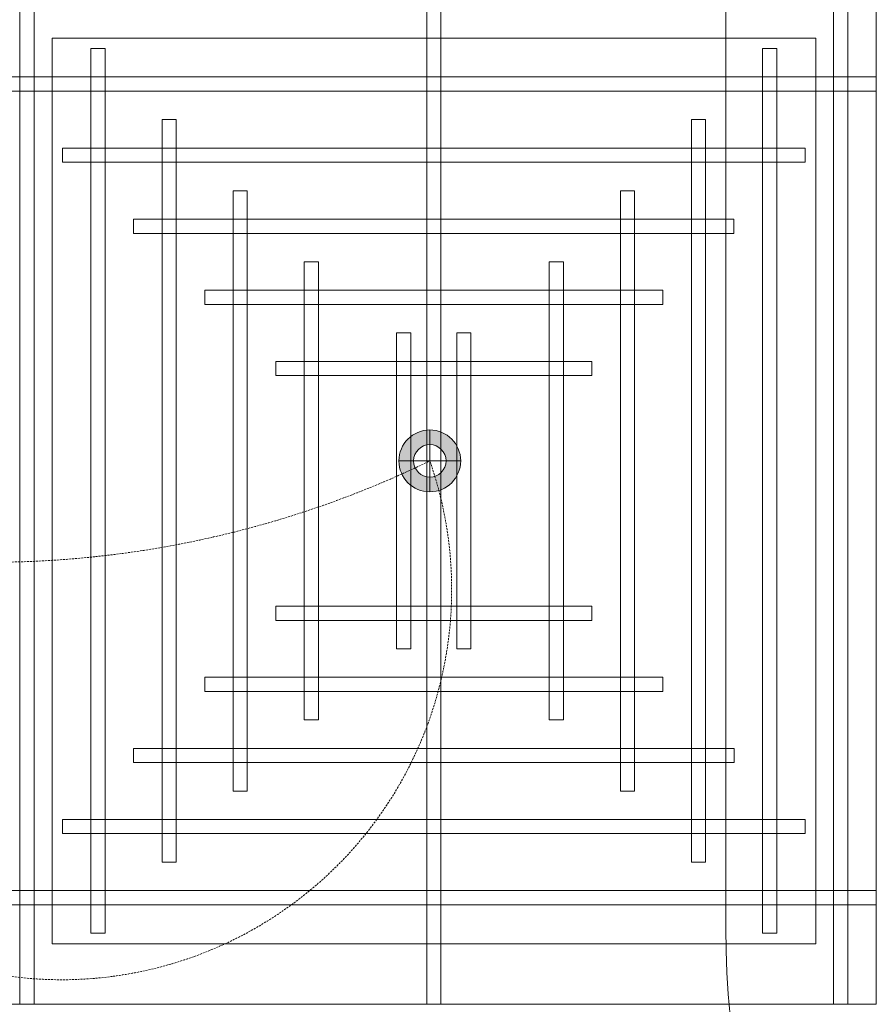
# Model space of a CAD drawing. Header units: millimetres. Extents: x -750 to 72845, y -24282 to 18874.
# Tile 21 of 154: x 4456 to 5532, y 7217 to 8455. Entities that reach past the tile are written whole.
import ezdxf
from ezdxf.enums import TextEntityAlignment as Align

# ---------------------------------------------------------------- set-up
doc = ezdxf.new("R2010")
doc.units = ezdxf.units.MM
doc.header["$MEASUREMENT"] = 0
doc.linetypes.add('DASHED', pattern=[19.05, 12.7, -6.35])
doc.linetypes.add('HIDDENX2', pattern=[0.75, 0.5, -0.25])
doc.layers.get('0').update_dxf_attribs({"lineweight": 5})
for name, color, linetype, lineweight in [('E Celing Lighting', 5, 'DASHED', 5), ('IRISH HOUSE_FF46_HYD AIRPORT_HVAC DUCTING LAYOUT 3$0$Ceiling', 14, 'Continuous', 9), ('IRISH HOUSE_FF46_HYD AIRPORT_HVAC DUCTING LAYOUT 3$0$Grey', 8, 'Continuous', 9), ('Lighting (Ceiling)', 160, 'Continuous', 15), ('M-MEP-ELLG-CABLE', 146, 'HIDDENX2', 20), ('M-MEP-ELPR-EQUIP', 6, 'Continuous', 20)]:
    doc.layers.add(name, color=color, linetype=linetype, lineweight=lineweight)
doc.layers.add('IRISH HOUSE_FF46_HYD AIRPORT_HVAC DUCTING LAYOUT 3$0$RCP LAYOUT', color=8, linetype='Continuous')
doc.styles.get("Standard").update_dxf_attribs({"font": 'romans.shx'})

# ---------------------------------------------------------------- blocks, each defined once
blk = doc.blocks.new('cl')
at = {"layer": 'Lighting (Ceiling)'}
h = blk.add_hatch(color=0, dxfattribs=at)
h.dxf.hatch_style = 1
h.paths.add_polyline_path([(1.533, 0.03, 1), (-1.533, 0.03, 1)])
h.paths.add_polyline_path([(-0.806, 0.03, -1), (0.806, 0.03, -1)], flags=16)
at = {"layer": 'Lighting (Ceiling)', "color": 0}
for p, q in [((0, 1.562), (0, -1.503)), ((-1.533, 0.03), (1.533, 0.03))]:
    blk.add_line(p, q, dxfattribs=at)
for radius in [1.533, 0.806]:
    blk.add_circle((0, 0.03), radius, dxfattribs=at)
at = {"color": 0}
blk.add_attdef('NAME', text='', height=5, dxfattribs=at).set_placement((0.838, 2.713), align=Align.MIDDLE_CENTER)
blk = doc.blocks.new('IRISH HOUSE_FF46_HYD AIRPORT_HVAC DUCTING LAYOUT 3$0$IRISH HOUSE-RCP LAYOUT')
at = {"color": 8, "lineweight": 0, "ltscale": 0.25}
for p, q in [((5185.4, -663.6), (5185.4, -1954.5)), ((4149.3, -1878.3), (4149.3, -739.8)), ((4149.3, -739.8), (5109.2, -739.8)), ((5109.2, -739.8), (5109.2, -1878.3)), ((5109.2, -1878.3), (4149.3, -1878.3)), ((5185.4, -1954.5), (4073.1, -1954.5))]:
    blk.add_line(p, q, dxfattribs=at)
at = {"layer": 'IRISH HOUSE_FF46_HYD AIRPORT_HVAC DUCTING LAYOUT 3$0$Ceiling', "color": 8, "lineweight": 0, "ltscale": 0.25}
for p, q in [((4108.9, -663.6), (4108.9, -1954.5)), ((4126.7, -1954.5), (4126.7, -663.6)), ((4620.3, -1954.5), (4620.3, -663.6)), ((4638.2, -663.6), (4638.2, -1954.5)), ((5131.8, -1954.5), (5131.8, -663.6)), ((5149.6, -663.6), (5149.6, -1954.5)), ((4198.2, -1865.1), (4198.2, -753)), ((4198.2, -753), (4216.1, -753)), ((4216.1, -753), (4216.1, -1865.1)), ((5042.4, -1865.1), (5042.4, -753)), ((5042.4, -753), (5060.3, -753)), ((5060.3, -753), (5060.3, -1865.1)), ((5185.4, -788.7), (4073.1, -788.7)), ((5185.4, -806.6), (5185.4, -788.7)), ((4073.1, -806.6), (5185.4, -806.6)), ((4287.6, -1775.8), (4287.6, -842.3)), ((4287.6, -842.3), (4305.5, -842.3)), ((4305.5, -842.3), (4305.5, -1775.8)), ((4953, -1775.8), (4953, -842.3)), ((4953, -842.3), (4970.9, -842.3)), ((4970.9, -842.3), (4970.9, -1775.8)), ((4162.5, -878.1), (4162.5, -895.9)), ((5095.9, -878.1), (4162.5, -878.1)), ((5095.9, -895.9), (5095.9, -878.1)), ((4162.5, -895.9), (5095.9, -895.9)), ((4376.9, -1686.4), (4376.9, -931.7)), ((4376.9, -931.7), (4394.8, -931.7)), ((4394.8, -931.7), (4394.8, -1686.4)), ((4863.7, -1686.4), (4863.7, -931.7)), ((4863.7, -931.7), (4881.5, -931.7)), ((4881.5, -931.7), (4881.5, -1686.4)), ((4251.8, -967.4), (4251.8, -985.3)), ((5006.5, -967.4), (4251.8, -967.4)), ((5006.5, -985.3), (5006.5, -967.4)), ((4251.8, -985.3), (5006.5, -985.3)), ((4466.3, -1597.1), (4466.3, -1021.1)), ((4466.3, -1021.1), (4484.2, -1021.1)), ((4484.2, -1021.1), (4484.2, -1597.1)), ((4792.1, -1021.1), (4774.2, -1021.1)), ((4774.2, -1021.1), (4774.2, -1597.1)), ((4792.1, -1597.1), (4792.1, -1021.1)), ((4341.2, -1056.8), (4341.2, -1074.7)), ((4917.2, -1056.8), (4341.2, -1056.8)), ((4917.2, -1074.7), (4917.2, -1056.8)), ((4341.2, -1074.7), (4917.2, -1074.7)), ((4582.5, -1507.7), (4582.5, -1110.4)), ((4582.5, -1110.4), (4600.3, -1110.4)), ((4600.3, -1110.4), (4600.3, -1507.7)), ((4675.9, -1110.4), (4658, -1110.4)), ((4658, -1110.4), (4658, -1507.7)), ((4675.9, -1507.7), (4675.9, -1110.4)), ((4430.6, -1146.2), (4430.6, -1164)), ((4827.8, -1146.2), (4430.6, -1146.2)), ((4827.8, -1164), (4827.8, -1146.2)), ((4430.6, -1164), (4827.8, -1164)), ((4430.6, -1472), (4430.6, -1454.1)), ((4430.6, -1454.1), (4827.8, -1454.1)), ((4827.8, -1454.1), (4827.8, -1472)), ((4827.8, -1472), (4430.6, -1472)), ((4600.3, -1507.7), (4582.5, -1507.7)), ((4658, -1507.7), (4675.9, -1507.7)), ((4341.2, -1561.3), (4341.2, -1543.4)), ((4341.2, -1543.4), (4917.2, -1543.4)), ((4917.2, -1543.4), (4917.2, -1561.3)), ((4917.2, -1561.3), (4341.2, -1561.3)), ((4484.2, -1597.1), (4466.3, -1597.1)), ((4774.2, -1597.1), (4792.1, -1597.1)), ((4251.8, -1650.7), (4251.8, -1632.8)), ((4251.8, -1632.8), (5006.6, -1632.8)), ((5006.6, -1632.8), (5006.6, -1650.7)), ((5006.6, -1650.7), (4251.8, -1650.7)), ((4394.8, -1686.4), (4376.9, -1686.4)), ((4881.5, -1686.4), (4863.7, -1686.4)), ((4162.5, -1740), (4162.5, -1722.2)), ((4162.5, -1722.2), (5095.9, -1722.2)), ((5095.9, -1722.2), (5095.9, -1740)), ((5095.9, -1740), (4162.5, -1740)), ((4305.5, -1775.8), (4287.6, -1775.8)), ((4970.9, -1775.8), (4953, -1775.8)), ((4073.1, -1811.5), (5185.4, -1811.5)), ((5185.4, -1811.5), (5185.4, -1829.4)), ((5185.4, -1829.4), (4073.1, -1829.4)), ((4216.1, -1865.1), (4198.2, -1865.1)), ((5060.3, -1865.1), (5042.4, -1865.1)), ((4108.9, -1954.5), (4126.7, -1954.5)), ((4638.2, -1954.5), (4620.3, -1954.5)), ((5149.6, -1954.5), (5131.8, -1954.5))]:
    blk.add_line(p, q, dxfattribs=at)
at = {"layer": 'IRISH HOUSE_FF46_HYD AIRPORT_HVAC DUCTING LAYOUT 3$0$Grey', "color": 8, "lineweight": 0, "ltscale": 0.25}
blk.add_line((4996.3, 1939.6), (4996.3, -1859.5), dxfattribs=at)
blk.add_arc((6063.1, -1859.5), 1066.8, 180, 270, dxfattribs=at)
blk = doc.blocks.new('IRISH HOUSE_FF46_HYD AIRPORT_HVAC DUCTING LAYOUT 3')
at = {"layer": 'IRISH HOUSE_FF46_HYD AIRPORT_HVAC DUCTING LAYOUT 3$0$RCP LAYOUT', "lineweight": 0}
blk.add_blockref('IRISH HOUSE_FF46_HYD AIRPORT_HVAC DUCTING LAYOUT 3$0$IRISH HOUSE-RCP LAYOUT', (0, 0), dxfattribs=at)

msp = doc.modelspace()

# ---------------------------------------------------------------- linework, layer by layer
at = {"layer": 'M-MEP-ELLG-CABLE', "color": 1, "ltscale": 5, "elevation": 1}
msp.add_lwpolyline([(1643.6, 6613.8, -0.393119), (2198.1, 7257.4, 0.351512), (3304.7, 7256.7, 0.367873), (4416.6, 7256.7, 0.57746), (4971.2, 7900.3, -0.229868), (3862, 7900.3, -0.205322), (3307.5, 8543.8, -0.665275), (2752.9, 9188.3, 0.339178), (3862, 9187.6, 0.339854), (4971.2, 9187.6, 0.697637), (4417, 9830.5, -0.350709), (3307.9, 9831.2, -0.698185), (3862, 10474.9, 0.354131), (4971.2, 10474.9, 0.258947), (3307.5, 11118.5, -0.350584), (2198.1, 11119.3)], format="xyb", dxfattribs=at)

# ---------------------------------------------------------------- block references
at = {"layer": 'E Celing Lighting', "color": 1, "xscale": 25.32885420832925, "yscale": 25.32885420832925, "zscale": 25.32885420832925}
msp.add_blockref('cl', (4971.2, 7899.6), dxfattribs=at)
at = {"layer": 'M-MEP-ELPR-EQUIP'}
msp.add_blockref('IRISH HOUSE_FF46_HYD AIRPORT_HVAC DUCTING LAYOUT 3', (347, 9171.7), dxfattribs=at)

doc.saveas('drawing.dxf')
